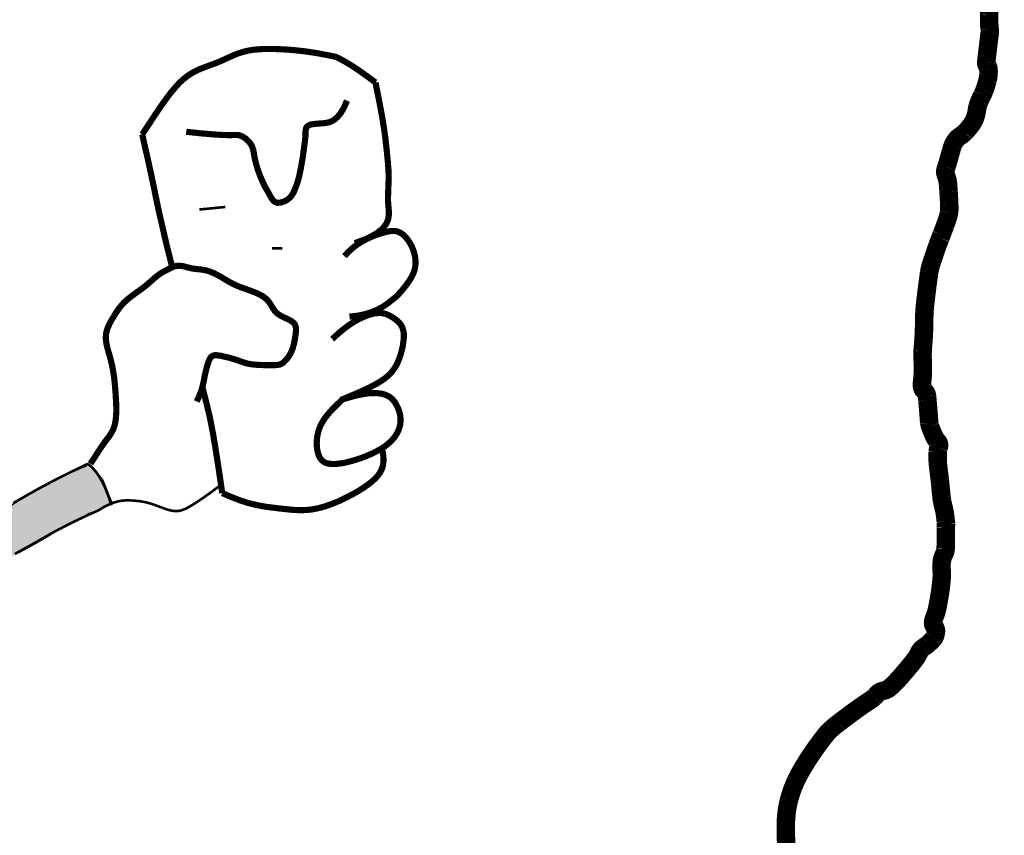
# Model space of a CAD drawing. Extents: x 185 to 418, y -408 to -105.
# Tile 115 of 118: x 387.94 to 398.07, y -360.84 to -352.45. Entities that reach past the tile are written whole.
import ezdxf

# ---------------------------------------------------------------- set-up
doc = ezdxf.new("R2010")
doc.units = 0
doc.header["$LTSCALE"] = 25
doc.header["$MEASUREMENT"] = 0
for name, color, linetype in [('BELMONT-BORDER', 5, 'CONTINUOUS'), ('FACE', 160, 'CONTINUOUS'), ('FACEHATCH', 5, 'CONTINUOUS')]:
    doc.layers.add(name, color=color, linetype=linetype)

msp = doc.modelspace()

# ---------------------------------------------------------------- hatches: boundary and pattern name
at = {"layer": 'FACEHATCH'}
msp.add_hatch(color=7, dxfattribs=at).paths.add_polyline_path([(379.918, -357.615), (380.011, -357.667), (380.094, -357.718), (380.187, -357.78), (380.301, -357.853), (380.404, -357.915), (380.518, -357.977), (380.643, -358.049), (380.736, -358.101), (380.843, -358.142), (380.947, -358.163), (381.061, -358.184), (381.175, -358.205), (381.299, -358.225), (381.423, -358.246), (381.558, -358.256), (381.672, -358.277), (381.827, -358.277), (381.962, -358.277), (382.086, -358.287), (382.231, -358.267), (382.355, -358.267), (382.531, -358.256), (382.666, -358.246), (382.78, -358.246), (382.925, -358.236), (383.059, -358.236), (383.194, -358.215), (383.287, -358.205), (383.37, -358.194), (383.422, -358.194), (383.287, -358.225), (383.183, -358.267), (383.059, -358.308), (382.997, -358.37), (382.925, -358.391), (382.883, -358.411), (382.831, -358.432), (382.78, -358.432), (382.759, -358.442), (382.863, -358.473), (382.956, -358.515), (383.059, -358.567), (383.152, -358.598), (383.277, -358.639), (383.349, -358.66), (383.442, -358.701), (383.515, -358.722), (383.605, -358.753), (383.708, -358.784), (383.802, -358.815), (383.864, -358.846), (383.947, -358.867), (384.04, -358.887), (384.123, -358.898), (384.205, -358.887), (384.319, -358.898), (384.412, -358.877), (384.495, -358.856), (384.599, -358.836), (384.692, -358.825), (384.816, -358.805), (384.951, -358.784), (385.075, -358.742), (385.23, -358.68), (385.344, -358.629), (385.479, -358.577), (385.603, -358.536), (385.738, -358.463), (385.862, -358.411), (386.028, -358.36), (386.152, -358.308), (386.307, -358.256), (386.442, -358.194), (386.576, -358.142), (386.721, -358.07), (386.835, -358.018), (386.96, -357.936), (387.084, -357.873), (387.198, -357.801), (387.301, -357.739), (387.425, -357.677), (387.539, -357.615), (387.684, -357.532), (387.819, -357.47), (387.954, -357.387), (388.078, -357.315), (388.212, -357.242), (388.309, -357.18), (388.391, -357.149), (388.474, -357.108), (388.567, -357.067), (388.619, -357.046), (388.65, -357.025), (388.692, -357.056), (388.744, -357.118), (388.795, -357.18), (388.826, -357.253), (388.857, -357.336), (388.888, -357.408), (388.899, -357.429), (388.816, -357.47), (388.744, -357.501), (388.661, -357.532), (388.567, -357.584), (388.454, -357.646), (388.329, -357.708), (388.215, -357.78), (388.071, -357.863), (387.936, -357.936), (387.781, -358.018), (387.656, -358.091), (387.501, -358.184), (387.398, -358.256), (387.242, -358.349), (387.108, -358.442), (386.973, -358.494), (386.818, -358.567), (386.652, -358.639), (386.507, -358.701), (386.362, -358.773), (386.207, -358.856), (386.083, -358.898), (385.989, -358.96), (385.824, -359.022), (385.648, -359.073), (385.461, -359.125), (385.275, -359.167), (385.151, -359.198), (385.026, -359.218), (384.964, -359.26), (384.882, -359.301), (384.84, -359.342), (384.778, -359.363), (384.716, -359.373), (384.592, -359.373), (384.436, -359.363), (384.26, -359.353), (384.13, -359.342), (383.943, -359.332), (383.788, -359.311), (383.612, -359.28), (383.478, -359.27), (383.333, -359.26), (383.188, -359.239), (383.032, -359.229), (382.877, -359.218), (382.732, -359.198), (382.618, -359.167), (382.484, -359.146), (382.339, -359.125), (382.235, -359.105), (382.142, -359.094), (382.111, -358.722), (381.075, -358.753), (381.086, -358.825), (381.034, -358.815), (380.982, -358.805), (380.889, -358.784), (380.796, -358.732), (380.734, -358.711), (380.661, -358.701), (380.578, -358.691), (380.506, -358.732), (380.413, -358.773), (380.33, -358.825), (380.226, -358.877), (380.123, -358.949), (380.009, -359.011), (379.926, -359.053), (379.854, -359.105), (379.76, -359.167), (379.657, -359.208), (379.564, -359.249), (379.496, -359.283), (379.414, -359.304), (379.32, -359.335), (379.238, -359.366), (379.155, -359.408), (379.062, -359.449), (378.989, -359.501), (378.896, -359.542), (378.803, -359.573), (378.72, -359.604), (378.627, -359.625), (378.554, -359.656), (378.502, -359.677), (378.482, -359.708), (378.482, -359.749), (378.502, -359.78), (378.544, -359.852), (378.575, -359.925), (378.606, -359.997), (378.606, -360.059), (378.637, -360.121), (378.679, -360.194), (378.73, -360.246), (378.792, -360.318), (378.823, -360.411), (378.875, -360.494), (378.917, -360.577), (378.948, -360.649), (378.979, -360.742), (379.01, -360.814), (378.917, -360.804), (378.823, -360.804), (378.72, -360.804), (378.637, -360.814), (378.523, -360.814), (378.44, -360.835), (378.337, -360.845), (378.244, -360.866), (378.15, -360.918), (378.047, -360.97), (377.954, -361.042), (377.892, -361.125), (377.819, -361.208), (377.767, -361.274), (377.716, -361.346), (377.685, -361.429), (377.643, -361.501), (377.643, -361.584), (377.612, -361.698), (377.602, -361.801), (377.602, -361.915), (377.602, -362.05), (377.612, -362.163), (377.612, -362.319), (377.622, -362.416), (377.633, -362.54), (377.643, -362.633), (377.653, -362.726), (377.674, -362.84), (377.695, -362.954), (377.695, -363.026), (377.798, -363.036), (377.902, -363.026), (378.026, -363.036), (378.14, -363.026), (378.275, -363.026), (378.389, -363.036), (378.502, -363.016), (378.523, -363.016), (378.513, -362.881), (378.492, -362.685), (378.471, -362.499), (378.461, -362.333), (378.451, -362.157), (378.44, -361.992), (378.43, -361.888), (378.451, -361.785), (378.492, -361.702), (378.565, -361.63), (378.658, -361.609), (378.782, -361.63), (378.865, -361.671), (378.917, -361.754), (378.948, -361.857), (378.948, -361.981), (378.948, -362.126), (378.968, -362.24), (378.968, -362.395), (378.979, -362.571), (378.979, -362.767), (378.989, -362.964), (378.999, -363.171), (378.999, -363.326), (379.01, -363.533), (379.02, -363.74), (379.031, -363.895), (379.031, -364.061), (378.989, -364.061), (378.917, -364.019), (378.834, -363.967), (378.751, -363.905), (378.658, -363.854), (378.544, -363.843), (378.44, -363.854), (378.326, -363.905), (378.233, -363.957), (378.15, -364.009), (378.037, -364.061), (377.964, -364.143), (377.902, -364.226), (377.861, -364.319), (377.809, -364.402), (377.778, -364.508), (377.736, -364.591), (377.716, -364.602), (377.695, -364.529), (377.633, -364.374), (377.571, -364.229), (377.509, -364.084), (377.415, -363.908), (377.364, -363.764), (377.301, -363.567), (377.27, -363.402), (377.239, -363.257), (377.188, -363.091), (377.136, -362.895), (377.105, -362.74), (377.074, -362.584), (377.074, -362.44), (377.053, -362.264), (377.063, -362.098), (377.043, -361.979), (377.032, -361.855), (377.032, -361.731), (377.032, -361.596), (377.022, -361.441), (377.022, -361.307), (377.022, -361.172), (377.032, -361.079), (377.063, -360.955), (377.115, -360.81), (377.156, -360.676), (377.188, -360.531), (377.229, -360.365), (377.25, -360.19), (377.291, -360.003), (377.312, -359.838), (377.364, -359.662), (377.384, -359.569), (377.426, -359.486), (377.477, -359.408), (377.519, -359.346), (377.571, -359.283), (377.633, -359.221), (377.726, -359.159), (377.819, -359.118), (377.912, -359.056), (377.974, -359.025), (378.026, -358.983), (378.078, -358.911), (378.161, -358.818), (378.223, -358.725), (378.295, -358.642), (378.358, -358.57), (378.44, -358.497), (378.368, -358.487), (378.264, -358.487), (378.171, -358.477), (378.037, -358.466), (377.912, -358.456), (377.788, -358.446), (377.653, -358.435), (377.54, -358.425), (377.405, -358.394), (377.25, -358.373), (377.125, -358.363), (376.949, -358.332), (376.773, -358.28), (376.597, -358.228), (376.442, -358.166), (376.323, -358.135), (376.209, -358.114), (376.106, -358.094), (375.981, -358.073), (375.867, -358.042), (375.743, -358.011), (375.598, -357.97), (375.453, -357.928), (375.319, -357.877), (375.184, -357.815), (375.049, -357.763), (374.936, -357.721), (374.811, -357.69), (374.697, -357.67), (374.594, -357.659), (374.49, -357.649), (374.418, -357.649), (374.387, -357.649), (374.335, -357.69), (374.304, -357.659), (374.283, -357.577), (374.283, -357.463), (374.283, -357.359), (374.294, -357.256), (374.314, -357.132), (374.325, -357.049), (374.335, -356.997), (374.376, -357.028), (374.428, -357.07), (374.47, -357.08), (374.573, -357.08), (374.677, -357.09), (374.77, -357.101), (374.873, -357.121), (374.977, -357.132), (375.112, -357.163), (375.236, -357.194), (375.36, -357.235), (375.495, -357.266), (375.619, -357.308), (375.774, -357.339), (375.898, -357.37), (376.043, -357.401), (376.188, -357.432), (376.323, -357.452), (376.458, -357.473), (376.551, -357.504), (376.675, -357.535), (376.82, -357.566), (376.934, -357.618), (377.068, -357.649), (377.203, -357.659), (377.348, -357.68), (377.483, -357.701), (377.597, -357.721), (377.721, -357.763), (377.824, -357.763), (377.959, -357.742), (378.083, -357.711), (378.218, -357.659), (378.332, -357.618), (378.456, -357.577), (378.591, -357.525), (378.704, -357.494), (378.829, -357.452), (378.901, -357.442), (378.953, -357.421), (379.041, -357.504), (379.113, -357.566), (379.217, -357.628), (379.331, -357.69), (379.434, -357.732), (379.569, -357.783), (379.683, -357.804), (379.786, -357.835), (379.88, -357.835), (379.911, -357.846), (379.921, -357.783), (379.921, -357.711)])
h = msp.add_hatch(color=7, dxfattribs=at)
h.paths.add_polyline_path([(377.915, -366.484), (378.052, -366.556), (378.165, -366.637), (378.294, -366.742), (378.367, -366.822), (378.439, -366.903), (378.488, -366.967), (378.552, -366.951), (378.665, -366.838), (378.762, -366.677), (378.81, -366.476), (378.842, -366.218), (378.866, -365.968), (378.899, -365.694), (378.923, -365.445), (378.947, -365.163), (378.963, -364.865), (378.971, -364.663), (378.971, -364.494), (378.979, -364.39), (378.987, -364.333), (379.011, -364.317), (379.076, -364.349), (379.189, -364.43), (379.366, -364.615), (379.608, -364.897), (379.874, -365.211), (380.269, -365.678), (380.567, -366.089), (380.792, -366.363), (380.978, -366.548), (381.123, -366.709), (381.252, -366.879), (381.373, -367.016), (381.518, -367.128), (381.631, -367.217), (381.776, -367.273), (381.937, -367.289), (382.09, -367.297), (382.227, -367.273), (382.316, -367.257), (382.356, -367.233), (382.251, -367.104), (382.098, -366.854), (381.985, -366.556), (381.945, -366.283), (381.969, -366.105), (381.985, -365.96), (381.792, -365.807), (381.631, -365.662), (381.542, -365.59), (381.348, -365.316), (381.131, -365.01), (380.929, -364.728), (380.72, -364.422), (380.583, -364.228), (380.51, -364.116), (380.422, -363.93), (380.341, -363.713), (380.261, -363.56), (380.132, -363.367), (380.003, -363.173), (379.905, -363.016), (379.816, -362.895), (379.727, -362.686), (379.647, -362.484), (379.55, -362.218), (379.461, -361.961), (379.356, -361.719), (379.276, -361.477), (379.187, -361.244), (379.082, -360.986), (379.01, -360.825), (378.945, -360.672), (377.019, -361.107), (377.011, -361.268), (377.019, -361.51), (377.027, -361.703), (377.044, -361.912), (377.052, -362.138), (377.06, -362.339), (377.068, -362.557), (377.108, -362.766), (377.156, -362.968), (377.213, -363.177), (377.301, -363.572), (377.366, -363.765), (377.447, -363.966), (377.535, -364.168), (377.64, -364.393), (377.721, -364.587), (377.801, -364.78), (377.874, -364.973), (377.938, -365.159), (377.986, -365.312), (378.011, -365.517), (378.011, -365.703), (378.003, -365.92), (377.963, -366.121), (377.922, -366.291), (377.914, -366.379)])
edge = h.paths.add_edge_path()
edge.add_line((379.918, -357.618), (379.918, -357.615))
edge.add_line((379.918, -357.615), (380.011, -357.667))
edge.add_line((380.011, -357.667), (380.094, -357.718))
edge.add_line((380.094, -357.718), (380.187, -357.78))
edge.add_line((380.187, -357.78), (380.301, -357.853))
edge.add_line((380.301, -357.853), (380.404, -357.915))
edge.add_line((380.404, -357.915), (380.518, -357.977))
edge.add_line((380.518, -357.977), (380.643, -358.049))
edge.add_line((380.643, -358.049), (380.736, -358.101))
edge.add_line((380.736, -358.101), (380.843, -358.142))
edge.add_line((380.843, -358.142), (380.947, -358.163))
edge.add_line((380.947, -358.163), (381.061, -358.184))
edge.add_line((381.061, -358.184), (381.175, -358.205))
edge.add_line((381.175, -358.205), (381.299, -358.225))
edge.add_line((381.299, -358.225), (381.423, -358.246))
edge.add_line((381.423, -358.246), (381.558, -358.256))
edge.add_line((381.558, -358.256), (381.672, -358.277))
edge.add_line((381.672, -358.277), (381.827, -358.277))
edge.add_line((381.827, -358.277), (381.962, -358.277))
edge.add_line((381.962, -358.277), (382.086, -358.287))
edge.add_line((382.086, -358.287), (382.231, -358.267))
edge.add_line((382.231, -358.267), (382.355, -358.267))
edge.add_line((382.355, -358.267), (382.531, -358.256))
edge.add_line((382.531, -358.256), (382.666, -358.246))
edge.add_line((382.666, -358.246), (382.78, -358.246))
edge.add_line((382.78, -358.246), (382.925, -358.236))
edge.add_line((382.925, -358.236), (383.059, -358.236))
edge.add_line((383.059, -358.236), (383.194, -358.215))
edge.add_line((383.194, -358.215), (383.287, -358.205))
edge.add_line((383.287, -358.205), (383.37, -358.194))
edge.add_line((383.37, -358.194), (383.422, -358.194))
edge.add_line((383.422, -358.194), (383.287, -358.225))
edge.add_line((383.287, -358.225), (383.183, -358.267))
edge.add_line((383.183, -358.267), (383.059, -358.308))
edge.add_line((383.059, -358.308), (382.997, -358.37))
edge.add_line((382.997, -358.37), (382.925, -358.391))
edge.add_line((382.925, -358.391), (382.883, -358.411))
edge.add_line((382.883, -358.411), (382.831, -358.432))
edge.add_line((382.831, -358.432), (382.78, -358.432))
edge.add_line((382.78, -358.432), (382.759, -358.442))
edge.add_line((382.759, -358.442), (382.863, -358.473))
edge.add_line((382.863, -358.473), (382.956, -358.515))
edge.add_line((382.956, -358.515), (383.059, -358.567))
edge.add_line((383.059, -358.567), (383.152, -358.598))
edge.add_line((383.152, -358.598), (383.277, -358.639))
edge.add_line((383.277, -358.639), (383.349, -358.66))
edge.add_line((383.349, -358.66), (383.442, -358.701))
edge.add_line((383.442, -358.701), (383.515, -358.722))
edge.add_line((383.515, -358.722), (383.605, -358.753))
edge.add_line((383.605, -358.753), (383.708, -358.784))
edge.add_line((383.708, -358.784), (383.802, -358.815))
edge.add_line((383.802, -358.815), (383.864, -358.846))
edge.add_line((383.864, -358.846), (383.947, -358.867))
edge.add_line((383.947, -358.867), (384.04, -358.887))
edge.add_line((384.04, -358.887), (384.123, -358.898))
edge.add_line((384.123, -358.898), (384.205, -358.887))
edge.add_line((384.205, -358.887), (384.319, -358.898))
edge.add_line((384.319, -358.898), (384.412, -358.877))
edge.add_line((384.412, -358.877), (384.495, -358.856))
edge.add_line((384.495, -358.856), (384.599, -358.836))
edge.add_line((384.599, -358.836), (384.692, -358.825))
edge.add_line((384.692, -358.825), (384.816, -358.805))
edge.add_line((384.816, -358.805), (384.951, -358.784))
edge.add_line((384.951, -358.784), (385.075, -358.742))
edge.add_line((385.075, -358.742), (385.23, -358.68))
edge.add_line((385.23, -358.68), (385.344, -358.629))
edge.add_line((385.344, -358.629), (385.479, -358.577))
edge.add_line((385.479, -358.577), (385.603, -358.536))
edge.add_line((385.603, -358.536), (385.738, -358.463))
edge.add_line((385.738, -358.463), (385.862, -358.411))
edge.add_line((385.862, -358.411), (386.028, -358.36))
edge.add_line((386.028, -358.36), (386.152, -358.308))
edge.add_line((386.152, -358.308), (386.307, -358.256))
edge.add_line((386.307, -358.256), (386.442, -358.194))
edge.add_line((386.442, -358.194), (386.576, -358.142))
edge.add_line((386.576, -358.142), (386.721, -358.07))
edge.add_line((386.721, -358.07), (386.835, -358.018))
edge.add_line((386.835, -358.018), (386.96, -357.936))
edge.add_line((386.96, -357.936), (387.084, -357.873))
edge.add_line((387.084, -357.873), (387.198, -357.801))
edge.add_line((387.198, -357.801), (387.301, -357.739))
edge.add_line((387.301, -357.739), (387.425, -357.677))
edge.add_line((387.425, -357.677), (387.539, -357.615))
edge.add_line((387.539, -357.615), (387.684, -357.532))
edge.add_line((387.684, -357.532), (387.819, -357.47))
edge.add_line((387.819, -357.47), (387.954, -357.387))
edge.add_line((387.954, -357.387), (388.078, -357.315))
edge.add_line((388.078, -357.315), (388.212, -357.242))
edge.add_line((388.212, -357.242), (388.309, -357.18))
edge.add_line((388.309, -357.18), (388.391, -357.149))
edge.add_line((388.391, -357.149), (388.474, -357.108))
edge.add_line((388.474, -357.108), (388.567, -357.067))
edge.add_line((388.567, -357.067), (388.619, -357.046))
edge.add_line((388.619, -357.046), (388.65, -357.025))
edge.add_line((388.65, -357.025), (388.692, -357.056))
edge.add_line((388.692, -357.056), (388.744, -357.118))
edge.add_line((388.744, -357.118), (388.795, -357.18))
edge.add_line((388.795, -357.18), (388.826, -357.253))
edge.add_line((388.826, -357.253), (388.857, -357.336))
edge.add_line((388.857, -357.336), (388.888, -357.408))
edge.add_line((388.888, -357.408), (388.899, -357.429))
edge.add_line((388.899, -357.429), (388.816, -357.47))
edge.add_line((388.816, -357.47), (388.744, -357.501))
edge.add_line((388.744, -357.501), (388.661, -357.532))
edge.add_line((388.661, -357.532), (388.567, -357.584))
edge.add_line((388.567, -357.584), (388.454, -357.646))
edge.add_line((388.454, -357.646), (388.329, -357.708))
edge.add_line((388.329, -357.708), (388.215, -357.78))
edge.add_line((388.215, -357.78), (388.071, -357.863))
edge.add_line((388.071, -357.863), (387.936, -357.936))
edge.add_line((387.936, -357.936), (387.781, -358.018))
edge.add_line((387.781, -358.018), (387.656, -358.091))
edge.add_line((387.656, -358.091), (387.501, -358.184))
edge.add_line((387.501, -358.184), (387.398, -358.256))
edge.add_line((387.398, -358.256), (387.242, -358.349))
edge.add_line((387.242, -358.349), (387.108, -358.442))
edge.add_line((387.108, -358.442), (386.973, -358.494))
edge.add_line((386.973, -358.494), (386.818, -358.567))
edge.add_line((386.818, -358.567), (386.652, -358.639))
edge.add_line((386.652, -358.639), (386.507, -358.701))
edge.add_line((386.507, -358.701), (386.362, -358.773))
edge.add_line((386.362, -358.773), (386.207, -358.856))
edge.add_line((386.207, -358.856), (386.083, -358.898))
edge.add_line((386.083, -358.898), (385.989, -358.96))
edge.add_line((385.989, -358.96), (385.824, -359.022))
edge.add_line((385.824, -359.022), (385.648, -359.073))
edge.add_line((385.648, -359.073), (385.461, -359.125))
edge.add_line((385.461, -359.125), (385.275, -359.167))
edge.add_line((385.275, -359.167), (385.151, -359.198))
edge.add_line((385.151, -359.198), (385.026, -359.218))
edge.add_line((385.026, -359.218), (384.964, -359.26))
edge.add_line((384.964, -359.26), (384.882, -359.301))
edge.add_line((384.882, -359.301), (384.84, -359.342))
edge.add_line((384.84, -359.342), (384.778, -359.363))
edge.add_line((384.778, -359.363), (384.716, -359.373))
edge.add_line((384.716, -359.373), (384.592, -359.373))
edge.add_line((384.592, -359.373), (384.436, -359.363))
edge.add_line((384.436, -359.363), (384.26, -359.353))
edge.add_line((384.26, -359.353), (384.13, -359.342))
edge.add_line((384.13, -359.342), (383.943, -359.332))
edge.add_line((383.943, -359.332), (383.788, -359.311))
edge.add_line((383.788, -359.311), (383.612, -359.28))
edge.add_line((383.612, -359.28), (383.478, -359.27))
edge.add_line((383.478, -359.27), (383.333, -359.26))
edge.add_line((383.333, -359.26), (383.188, -359.239))
edge.add_line((383.188, -359.239), (383.032, -359.229))
edge.add_line((383.032, -359.229), (382.877, -359.218))
edge.add_line((382.877, -359.218), (382.732, -359.198))
edge.add_line((382.732, -359.198), (382.618, -359.167))
edge.add_line((382.618, -359.167), (382.484, -359.146))
edge.add_line((382.484, -359.146), (382.339, -359.125))
edge.add_line((382.339, -359.125), (382.235, -359.105))
edge.add_line((382.235, -359.105), (382.142, -359.094))
edge.add_line((382.142, -359.094), (382.111, -358.722))
edge.add_line((382.111, -358.722), (381.075, -358.753))
edge.add_line((381.075, -358.753), (381.086, -358.825))
edge.add_line((381.086, -358.825), (381.034, -358.815))
edge.add_line((381.034, -358.815), (380.982, -358.805))
edge.add_line((380.982, -358.805), (380.889, -358.784))
edge.add_line((380.889, -358.784), (380.796, -358.732))
edge.add_line((380.796, -358.732), (380.734, -358.711))
edge.add_line((380.734, -358.711), (380.661, -358.701))
edge.add_line((380.661, -358.701), (380.578, -358.691))
edge.add_line((380.578, -358.691), (380.506, -358.732))
edge.add_line((380.506, -358.732), (380.413, -358.773))
edge.add_line((380.413, -358.773), (380.33, -358.825))
edge.add_line((380.33, -358.825), (380.226, -358.877))
edge.add_line((380.226, -358.877), (380.123, -358.949))
edge.add_line((380.123, -358.949), (380.009, -359.011))
edge.add_line((380.009, -359.011), (379.926, -359.053))
edge.add_line((379.926, -359.053), (379.854, -359.105))
edge.add_line((379.854, -359.105), (379.76, -359.167))
edge.add_line((379.76, -359.167), (379.657, -359.208))
edge.add_line((379.657, -359.208), (379.564, -359.249))
edge.add_line((379.564, -359.249), (379.496, -359.283))
edge.add_line((379.496, -359.283), (379.414, -359.304))
edge.add_line((379.414, -359.304), (379.32, -359.335))
edge.add_line((379.32, -359.335), (379.238, -359.366))
edge.add_line((379.238, -359.366), (379.155, -359.408))
edge.add_line((379.155, -359.408), (379.062, -359.449))
edge.add_line((379.062, -359.449), (378.989, -359.501))
edge.add_line((378.989, -359.501), (378.896, -359.542))
edge.add_line((378.896, -359.542), (378.803, -359.573))
edge.add_line((378.803, -359.573), (378.72, -359.604))
edge.add_line((378.72, -359.604), (378.627, -359.625))
edge.add_line((378.627, -359.625), (378.554, -359.656))
edge.add_line((378.554, -359.656), (378.502, -359.677))
edge.add_line((378.502, -359.677), (378.482, -359.708))
edge.add_line((378.482, -359.708), (378.482, -359.749))
edge.add_line((378.482, -359.749), (378.502, -359.78))
edge.add_line((378.502, -359.78), (378.544, -359.852))
edge.add_line((378.544, -359.852), (378.575, -359.925))
edge.add_line((378.575, -359.925), (378.606, -359.997))
edge.add_line((378.606, -359.997), (378.606, -360.059))
edge.add_line((378.606, -360.059), (378.637, -360.121))
edge.add_line((378.637, -360.121), (378.679, -360.194))
edge.add_line((378.679, -360.194), (378.73, -360.246))
edge.add_line((378.73, -360.246), (378.792, -360.318))
edge.add_line((378.792, -360.318), (378.823, -360.411))
edge.add_line((378.823, -360.411), (378.875, -360.494))
edge.add_line((378.875, -360.494), (378.917, -360.577))
edge.add_line((378.917, -360.577), (378.948, -360.649))
edge.add_line((378.948, -360.649), (378.979, -360.742))
edge.add_line((378.979, -360.742), (379.01, -360.814))
edge.add_line((379.01, -360.814), (378.917, -360.804))
edge.add_line((378.917, -360.804), (378.823, -360.804))
edge.add_line((378.823, -360.804), (378.72, -360.804))
edge.add_line((378.72, -360.804), (378.637, -360.814))
edge.add_line((378.637, -360.814), (378.523, -360.814))
edge.add_line((378.523, -360.814), (378.44, -360.835))
edge.add_line((378.44, -360.835), (378.337, -360.845))
edge.add_line((378.337, -360.845), (378.244, -360.866))
edge.add_line((378.244, -360.866), (378.15, -360.918))
edge.add_line((378.15, -360.918), (378.047, -360.97))
edge.add_line((378.047, -360.97), (377.954, -361.042))
edge.add_line((377.954, -361.042), (377.892, -361.125))
edge.add_line((377.892, -361.125), (377.819, -361.208))
edge.add_line((377.819, -361.208), (377.767, -361.274))
edge.add_line((377.767, -361.274), (377.716, -361.346))
edge.add_line((377.716, -361.346), (377.685, -361.429))
edge.add_line((377.685, -361.429), (377.643, -361.501))
edge.add_line((377.643, -361.501), (377.643, -361.584))
edge.add_line((377.643, -361.584), (377.612, -361.698))
edge.add_line((377.612, -361.698), (377.602, -361.801))
edge.add_line((377.602, -361.801), (377.602, -361.915))
edge.add_line((377.602, -361.915), (377.602, -362.05))
edge.add_line((377.602, -362.05), (377.612, -362.163))
edge.add_line((377.612, -362.163), (377.612, -362.319))
edge.add_line((377.612, -362.319), (377.622, -362.416))
edge.add_line((377.622, -362.416), (377.633, -362.54))
edge.add_line((377.633, -362.54), (377.643, -362.633))
edge.add_line((377.643, -362.633), (377.653, -362.726))
edge.add_line((377.653, -362.726), (377.674, -362.84))
edge.add_line((377.674, -362.84), (377.695, -362.954))
edge.add_line((377.695, -362.954), (377.695, -363.026))
edge.add_line((377.695, -363.026), (377.798, -363.036))
edge.add_line((377.798, -363.036), (377.902, -363.026))
edge.add_line((377.902, -363.026), (378.026, -363.036))
edge.add_line((378.026, -363.036), (378.14, -363.026))
edge.add_line((378.14, -363.026), (378.275, -363.026))
edge.add_line((378.275, -363.026), (378.389, -363.036))
edge.add_line((378.389, -363.036), (378.502, -363.016))
edge.add_line((378.502, -363.016), (378.523, -363.016))
edge.add_line((378.523, -363.016), (378.513, -362.881))
edge.add_line((378.513, -362.881), (378.492, -362.685))
edge.add_line((378.492, -362.685), (378.471, -362.499))
edge.add_line((378.471, -362.499), (378.461, -362.333))
edge.add_line((378.461, -362.333), (378.451, -362.157))
edge.add_line((378.451, -362.157), (378.44, -361.992))
edge.add_line((378.44, -361.992), (378.43, -361.888))
edge.add_line((378.43, -361.888), (378.451, -361.785))
edge.add_line((378.451, -361.785), (378.492, -361.702))
edge.add_line((378.492, -361.702), (378.565, -361.63))
edge.add_line((378.565, -361.63), (378.658, -361.609))
edge.add_line((378.658, -361.609), (378.782, -361.63))
edge.add_line((378.782, -361.63), (378.865, -361.671))
edge.add_line((378.865, -361.671), (378.917, -361.754))
edge.add_line((378.917, -361.754), (378.948, -361.857))
edge.add_line((378.948, -361.857), (378.948, -361.981))
edge.add_line((378.948, -361.981), (378.948, -362.126))
edge.add_line((378.948, -362.126), (378.968, -362.24))
edge.add_line((378.968, -362.24), (378.968, -362.395))
edge.add_line((378.968, -362.395), (378.979, -362.571))
edge.add_line((378.979, -362.571), (378.979, -362.767))
edge.add_line((378.979, -362.767), (378.989, -362.964))
edge.add_line((378.989, -362.964), (378.999, -363.171))
edge.add_line((378.999, -363.171), (378.999, -363.326))
edge.add_line((378.999, -363.326), (379.01, -363.533))
edge.add_line((379.01, -363.533), (379.02, -363.74))
edge.add_line((379.02, -363.74), (379.031, -363.895))
edge.add_line((379.031, -363.895), (379.031, -364.061))
edge.add_line((379.031, -364.061), (378.989, -364.061))
edge.add_line((378.989, -364.061), (378.917, -364.019))
edge.add_line((378.917, -364.019), (378.834, -363.967))
edge.add_line((378.834, -363.967), (378.751, -363.905))
edge.add_line((378.751, -363.905), (378.658, -363.854))
edge.add_line((378.658, -363.854), (378.544, -363.843))
edge.add_line((378.544, -363.843), (378.44, -363.854))
edge.add_line((378.44, -363.854), (378.326, -363.905))
edge.add_line((378.326, -363.905), (378.233, -363.957))
edge.add_line((378.233, -363.957), (378.15, -364.009))
edge.add_line((378.15, -364.009), (378.037, -364.061))
edge.add_line((378.037, -364.061), (377.964, -364.143))
edge.add_line((377.964, -364.143), (377.902, -364.226))
edge.add_line((377.902, -364.226), (377.861, -364.319))
edge.add_line((377.861, -364.319), (377.809, -364.402))
edge.add_line((377.809, -364.402), (377.778, -364.508))
edge.add_line((377.778, -364.508), (377.736, -364.591))
edge.add_line((377.736, -364.591), (377.716, -364.602))
edge.add_line((377.716, -364.602), (377.695, -364.529))
edge.add_line((377.695, -364.529), (377.633, -364.374))
edge.add_line((377.633, -364.374), (377.571, -364.229))
edge.add_line((377.571, -364.229), (377.509, -364.084))
edge.add_line((377.509, -364.084), (377.415, -363.908))
edge.add_line((377.415, -363.908), (377.364, -363.764))
edge.add_line((377.364, -363.764), (377.301, -363.567))
edge.add_line((377.301, -363.567), (377.27, -363.402))
edge.add_line((377.27, -363.402), (377.239, -363.257))
edge.add_line((377.239, -363.257), (377.188, -363.091))
edge.add_line((377.188, -363.091), (377.136, -362.895))
edge.add_line((377.136, -362.895), (377.105, -362.74))
edge.add_line((377.105, -362.74), (377.074, -362.584))
edge.add_line((377.074, -362.584), (377.074, -362.44))
edge.add_line((377.074, -362.44), (377.053, -362.264))
edge.add_line((377.053, -362.264), (377.063, -362.098))
edge.add_line((377.063, -362.098), (377.043, -361.979))
edge.add_line((377.043, -361.979), (377.032, -361.855))
edge.add_line((377.032, -361.855), (377.032, -361.731))
edge.add_line((377.032, -361.731), (377.032, -361.596))
edge.add_line((377.032, -361.596), (377.022, -361.441))
edge.add_line((377.022, -361.441), (377.022, -361.307))
edge.add_line((377.022, -361.307), (377.022, -361.172))
edge.add_line((377.022, -361.172), (377.032, -361.079))
edge.add_line((377.032, -361.079), (377.063, -360.955))
edge.add_line((377.063, -360.955), (377.115, -360.81))
edge.add_line((377.115, -360.81), (377.156, -360.676))
edge.add_line((377.156, -360.676), (377.188, -360.531))
edge.add_line((377.188, -360.531), (377.229, -360.365))
edge.add_line((377.229, -360.365), (377.25, -360.19))
edge.add_line((377.25, -360.19), (377.291, -360.003))
edge.add_line((377.291, -360.003), (377.312, -359.838))
edge.add_line((377.312, -359.838), (377.364, -359.662))
edge.add_line((377.364, -359.662), (377.384, -359.569))
edge.add_line((377.384, -359.569), (377.426, -359.486))
edge.add_line((377.426, -359.486), (377.477, -359.408))
edge.add_line((377.477, -359.408), (377.519, -359.346))
edge.add_line((377.519, -359.346), (377.571, -359.283))
edge.add_line((377.571, -359.283), (377.633, -359.221))
edge.add_line((377.633, -359.221), (377.726, -359.159))
edge.add_line((377.726, -359.159), (377.819, -359.118))
edge.add_line((377.819, -359.118), (377.912, -359.056))
edge.add_line((377.912, -359.056), (377.974, -359.025))
edge.add_line((377.974, -359.025), (378.026, -358.983))
edge.add_line((378.026, -358.983), (378.078, -358.911))
edge.add_line((378.078, -358.911), (378.161, -358.818))
edge.add_line((378.161, -358.818), (378.223, -358.725))
edge.add_line((378.223, -358.725), (378.295, -358.642))
edge.add_line((378.295, -358.642), (378.358, -358.57))
edge.add_line((378.358, -358.57), (378.44, -358.497))
edge.add_line((378.44, -358.497), (378.368, -358.487))
edge.add_line((378.368, -358.487), (378.264, -358.487))
edge.add_line((378.264, -358.487), (378.171, -358.477))
edge.add_line((378.171, -358.477), (378.037, -358.466))
edge.add_line((378.037, -358.466), (377.912, -358.456))
edge.add_line((377.912, -358.456), (377.788, -358.446))
edge.add_line((377.788, -358.446), (377.653, -358.435))
edge.add_line((377.653, -358.435), (377.54, -358.425))
edge.add_line((377.54, -358.425), (377.405, -358.394))
edge.add_line((377.405, -358.394), (377.25, -358.373))
edge.add_line((377.25, -358.373), (377.125, -358.363))
edge.add_line((377.125, -358.363), (376.949, -358.332))
edge.add_line((376.949, -358.332), (376.773, -358.28))
edge.add_line((376.773, -358.28), (376.597, -358.228))
edge.add_line((376.597, -358.228), (376.442, -358.166))
edge.add_line((376.442, -358.166), (376.323, -358.135))
edge.add_line((376.323, -358.135), (376.209, -358.114))
edge.add_line((376.209, -358.114), (376.106, -358.094))
edge.add_line((376.106, -358.094), (375.981, -358.073))
edge.add_line((375.981, -358.073), (375.867, -358.042))
edge.add_line((375.867, -358.042), (375.743, -358.011))
edge.add_line((375.743, -358.011), (375.598, -357.97))
edge.add_line((375.598, -357.97), (375.453, -357.928))
edge.add_line((375.453, -357.928), (375.319, -357.877))
edge.add_line((375.319, -357.877), (375.184, -357.815))
edge.add_line((375.184, -357.815), (375.049, -357.763))
edge.add_line((375.049, -357.763), (374.936, -357.721))
edge.add_line((374.936, -357.721), (374.811, -357.69))
edge.add_line((374.811, -357.69), (374.697, -357.67))
edge.add_line((374.697, -357.67), (374.594, -357.659))
edge.add_line((374.594, -357.659), (374.49, -357.649))
edge.add_line((374.49, -357.649), (374.418, -357.649))
edge.add_line((374.418, -357.649), (374.387, -357.649))
edge.add_line((374.387, -357.649), (374.335, -357.69))
edge.add_line((374.335, -357.69), (374.304, -357.659))
edge.add_line((374.304, -357.659), (374.283, -357.577))
edge.add_line((374.283, -357.577), (374.283, -357.463))
edge.add_line((374.283, -357.463), (374.283, -357.359))
edge.add_line((374.283, -357.359), (374.294, -357.256))
edge.add_line((374.294, -357.256), (374.314, -357.132))
edge.add_line((374.314, -357.132), (374.325, -357.049))
edge.add_line((374.325, -357.049), (374.335, -356.997))
edge.add_line((374.335, -356.997), (374.376, -357.028))
edge.add_line((374.376, -357.028), (374.428, -357.07))
edge.add_line((374.428, -357.07), (374.47, -357.08))
edge.add_line((374.47, -357.08), (374.573, -357.08))
edge.add_line((374.573, -357.08), (374.677, -357.09))
edge.add_line((374.677, -357.09), (374.77, -357.101))
edge.add_line((374.77, -357.101), (374.873, -357.121))
edge.add_line((374.873, -357.121), (374.977, -357.132))
edge.add_line((374.977, -357.132), (375.112, -357.163))
edge.add_line((375.112, -357.163), (375.236, -357.194))
edge.add_line((375.236, -357.194), (375.36, -357.235))
edge.add_line((375.36, -357.235), (375.495, -357.266))
edge.add_line((375.495, -357.266), (375.619, -357.308))
edge.add_line((375.619, -357.308), (375.774, -357.339))
edge.add_line((375.774, -357.339), (375.898, -357.37))
edge.add_line((375.898, -357.37), (376.043, -357.401))
edge.add_line((376.043, -357.401), (376.188, -357.432))
edge.add_line((376.188, -357.432), (376.323, -357.452))
edge.add_line((376.323, -357.452), (376.458, -357.473))
edge.add_line((376.458, -357.473), (376.551, -357.504))
edge.add_line((376.551, -357.504), (376.675, -357.535))
edge.add_line((376.675, -357.535), (376.82, -357.566))
edge.add_line((376.82, -357.566), (376.934, -357.618))
edge.add_line((376.934, -357.618), (377.068, -357.649))
edge.add_line((377.068, -357.649), (377.203, -357.659))
edge.add_line((377.203, -357.659), (377.348, -357.68))
edge.add_line((377.348, -357.68), (377.483, -357.701))
edge.add_line((377.483, -357.701), (377.597, -357.721))
edge.add_line((377.597, -357.721), (377.721, -357.763))
edge.add_line((377.721, -357.763), (377.824, -357.763))
edge.add_line((377.824, -357.763), (377.959, -357.742))
edge.add_line((377.959, -357.742), (378.083, -357.711))
edge.add_line((378.083, -357.711), (378.218, -357.659))
edge.add_line((378.218, -357.659), (378.332, -357.618))
edge.add_line((378.332, -357.618), (378.456, -357.577))
edge.add_line((378.456, -357.577), (378.591, -357.525))
edge.add_line((378.591, -357.525), (378.704, -357.494))
edge.add_line((378.704, -357.494), (378.829, -357.452))
edge.add_line((378.829, -357.452), (378.901, -357.442))
edge.add_line((378.901, -357.442), (378.953, -357.421))
edge.add_line((378.953, -357.421), (379.041, -357.504))
edge.add_line((379.041, -357.504), (379.113, -357.566))
edge.add_line((379.113, -357.566), (379.217, -357.628))
edge.add_line((379.217, -357.628), (379.331, -357.69))
edge.add_line((379.331, -357.69), (379.434, -357.732))
edge.add_line((379.434, -357.732), (379.569, -357.783))
edge.add_line((379.569, -357.783), (379.683, -357.804))
edge.add_line((379.683, -357.804), (379.786, -357.835))
edge.add_line((379.786, -357.835), (379.88, -357.835))
edge.add_line((379.88, -357.835), (379.911, -357.846))
edge.add_line((379.911, -357.846), (379.921, -357.783))
edge.add_line((379.921, -357.783), (379.921, -357.711))
edge.add_line((379.921, -357.711), (379.918, -357.615))

# ---------------------------------------------------------------- linework, layer by layer
at = {"layer": 'BELMONT-BORDER', "color": 7, "const_width": 0.19}
msp.add_lwpolyline([(395.832, -360.986, -0.015708), (395.824, -360.769, -0.031479), (395.832, -360.614, -0.034275), (395.858, -360.474, -0.030227), (395.902, -360.341, -0.030822), (395.96, -360.216, -0.013653), (396.021, -360.111, -0.0113), (396.1, -359.989, -0.018226), (396.233, -359.809, -0.044745), (396.295, -359.743, -0.016582), (396.367, -359.685, -0.006726), (396.549, -359.549, -0.012642), (396.677, -359.461, 0.026773), (396.736, -359.418, 0.056474), (396.75, -359.403, -0.039177), (396.769, -359.382, -0.150164), (396.828, -359.353, 0.138713), (396.892, -359.324, 0.024337), (396.955, -359.264, 0.015887), (397.044, -359.165, 0.004972), (397.119, -359.075, 0.009204), (397.158, -359.025, 0.060016), (397.191, -358.968, -0.08562), (397.217, -358.928, -0.066961), (397.245, -358.905, 0.042669), (397.291, -358.87, 0.016435), (397.324, -358.839, 0.022735), (397.346, -358.815, 0.087723), (397.358, -358.793, 0.048764), (397.369, -358.75, 0.212054), (397.354, -358.696, -0.219963), (397.34, -358.643, -0.060601), (397.357, -358.586, 0.050495), (397.379, -358.519, 0.014654), (397.41, -358.35, 0.017513), (397.427, -358.207, 0.040704), (397.427, -358.107, -0.049596), (397.429, -358.025, -0.095824), (397.453, -357.949, 0.123104), (397.469, -357.888, 0.003746), (397.47, -357.831, -0.003374), (397.47, -357.768, -0.002371), (397.471, -357.676, 0.005253), (397.472, -357.635, 0.025645), (397.47, -357.61, 0.009099), (397.462, -357.543, 0.032349), (397.442, -357.447, -0.038866), (397.427, -357.367, -0.005633), (397.419, -357.291, 0.004278), (397.409, -357.19, 0.003884), (397.398, -357.1, -0.004622), (397.389, -357.025, -0.022474), (397.387, -356.991, -0.008176), (397.387, -356.899, -0.086091), (397.397, -356.852, 0.125731), (397.4, -356.818, 0.162565), (397.385, -356.788, -0.089351), (397.351, -356.739, -0.020283), (397.309, -356.635, -0.061517), (397.3, -356.599, -0.009183), (397.295, -356.536, 0.005713), (397.287, -356.434, 0.002097), (397.281, -356.368, 0.003018), (397.277, -356.322, 0.196239), (397.249, -356.27, -0.213414), (397.225, -356.222, -0.045892), (397.228, -356.159, 0.034221), (397.234, -356.075, 0.009733), (397.232, -355.93, -0.020769), (397.232, -355.861, -0.00839), (397.237, -355.794, 0.00644), (397.243, -355.706, 0.013169), (397.248, -355.541, -0.019115), (397.253, -355.427, -0.008961), (397.259, -355.362, -0.00333), (397.281, -355.185, -0.004058), (397.299, -355.052, -0.016391), (397.305, -355.02, -0.019794), (397.315, -354.982, -0.009075), (397.341, -354.902, -0.003026), (397.381, -354.785, -0.006949), (397.4, -354.734, -0.002766), (397.414, -354.699, 0.000844), (397.427, -354.663, 0.005211), (397.463, -354.569, 0.006616), (397.489, -354.494, 0.037068), (397.503, -354.438, 0.048072), (397.507, -354.394, 0.007704), (397.505, -354.341, 0.003539), (397.499, -354.226, 0.000724), (397.497, -354.198, 0.000448), (397.494, -354.153, 0.078307), (397.471, -354.051, -0.158146), (397.467, -353.998, -0.01793), (397.476, -353.968, 0.008544), (397.495, -353.907, 0.006412), (397.521, -353.814, -0.010214), (397.538, -353.756, -0.055155), (397.552, -353.724, -0.038278), (397.579, -353.684, -0.084483), (397.614, -353.653, 0.057731), (397.667, -353.611, 0.034881), (397.729, -353.539, 0.049899), (397.763, -353.482, 0.081597), (397.788, -353.394, -0.072183), (397.815, -353.294, -0.01907), (397.845, -353.229, 0.02749), (397.866, -353.184, 0.017489), (397.881, -353.141, 0.011891), (397.899, -353.078, 0.037694), (397.909, -353.018, 0.042798), (397.91, -352.965, 0.147885), (397.895, -352.924, -0.194316), (397.886, -352.891, -0.002644), (397.893, -352.828, 0.001533), (397.906, -352.719, 0.000167), (397.921, -352.594, 0.002446), (397.922, -352.585, 0.058399), (397.921, -352.548, -0.028804), (397.916, -352.471, -0.008123), (397.916, -352.401, 0.009336), (397.917, -352.332, 0.009851)], format="xyb", dxfattribs=at)
at = {"layer": 'FACE', "color": 7}
for points, const_width in [([(389.205, -353.632), (389.277, -353.523), (389.341, -353.426), (389.399, -353.34), (389.452, -353.266), (389.501, -353.202), (389.547, -353.147), (389.59, -353.1), (389.633, -353.061), (389.676, -353.028), (389.718, -353.001), (389.761, -352.978), (389.803, -352.959), (389.845, -352.943), (389.885, -352.928), (389.925, -352.913), (389.964, -352.899), (390.002, -352.883), (390.039, -352.867), (390.075, -352.85), (390.112, -352.834), (390.148, -352.818), (390.185, -352.803), (390.223, -352.79), (390.262, -352.779), (390.303, -352.77), (390.345, -352.763), (390.388, -352.759), (390.432, -352.756), (390.475, -352.754), (390.519, -352.754), (390.562, -352.755), (390.604, -352.756), (390.645, -352.758), (390.685, -352.76), (390.724, -352.763), (390.763, -352.766), (390.8, -352.77), (390.837, -352.774), (390.874, -352.778), (390.91, -352.783), (390.946, -352.789), (390.982, -352.794), (391.017, -352.8), (391.049, -352.806), (391.08, -352.812), (391.107, -352.817), (391.132, -352.822), (391.152, -352.826), (391.168, -352.829), (391.18, -352.831), (391.191, -352.834), (391.2, -352.837), (391.209, -352.841), (391.219, -352.846), (391.232, -352.852), (391.248, -352.861), (391.268, -352.872), (391.294, -352.886), (391.325, -352.905), (391.364, -352.929), (391.41, -352.959), (391.465, -352.997), (391.529, -353.043), (391.604, -353.098)], 0.0633), ([(391.604, -353.098), (391.633, -353.242), (391.656, -353.362), (391.674, -353.46), (391.687, -353.541), (391.697, -353.608), (391.705, -353.664), (391.71, -353.712), (391.715, -353.756), (391.72, -353.799), (391.724, -353.841), (391.728, -353.882), (391.732, -353.922), (391.735, -353.962), (391.738, -354), (391.739, -354.038), (391.74, -354.075), (391.739, -354.111), (391.738, -354.146), (391.736, -354.181), (391.735, -354.217), (391.734, -354.253), (391.733, -354.29), (391.734, -354.33), (391.737, -354.371), (391.741, -354.415), (391.742, -354.46), (391.734, -354.508), (391.713, -354.556), (391.674, -354.605), (391.61, -354.654), (391.518, -354.703), (391.392, -354.751)], 0.0633), ([(389.658, -353.606), (389.81, -353.622), (389.927, -353.632), (390.016, -353.638), (390.081, -353.64), (390.126, -353.64), (390.158, -353.639), (390.18, -353.639), (390.198, -353.641), (390.216, -353.646), (390.234, -353.654), (390.252, -353.664), (390.269, -353.676), (390.285, -353.69), (390.3, -353.706), (390.314, -353.722), (390.325, -353.738), (390.334, -353.755), (390.34, -353.772), (390.346, -353.789), (390.35, -353.807), (390.353, -353.826), (390.357, -353.846), (390.36, -353.867), (390.365, -353.89), (390.371, -353.914), (390.377, -353.939), (390.385, -353.965), (390.393, -353.992), (390.402, -354.018), (390.412, -354.045), (390.422, -354.07), (390.432, -354.094), (390.442, -354.116), (390.452, -354.138), (390.461, -354.157), (390.471, -354.176), (390.481, -354.193), (390.49, -354.21), (390.499, -354.225), (390.507, -354.241), (390.515, -354.255), (390.523, -354.269), (390.531, -354.283), (390.539, -354.295), (390.547, -354.306), (390.555, -354.316), (390.564, -354.323), (390.574, -354.329), (390.584, -354.333), (390.595, -354.336), (390.607, -354.336), (390.619, -354.335), (390.631, -354.333), (390.643, -354.329), (390.656, -354.325), (390.667, -354.321), (390.679, -354.315), (390.69, -354.309), (390.701, -354.302), (390.711, -354.294), (390.722, -354.285), (390.732, -354.274), (390.742, -354.26), (390.752, -354.245), (390.762, -354.227), (390.772, -354.206), (390.781, -354.183), (390.791, -354.158), (390.801, -354.129), (390.81, -354.098), (390.819, -354.064), (390.827, -354.027), (390.835, -353.987), (390.843, -353.946), (390.85, -353.904), (390.857, -353.862), (390.862, -353.822), (390.868, -353.784), (390.872, -353.75), (390.876, -353.72), (390.879, -353.697), (390.881, -353.678), (390.883, -353.663), (390.884, -353.651), (390.884, -353.642), (390.885, -353.634), (390.885, -353.626), (390.885, -353.618), (390.885, -353.609), (390.885, -353.6), (390.886, -353.589), (390.888, -353.579), (390.891, -353.568), (390.896, -353.559), (390.903, -353.55), (390.911, -353.543), (390.923, -353.537), (390.936, -353.532), (390.952, -353.529), (390.971, -353.526), (390.991, -353.524), (391.014, -353.522), (391.038, -353.52), (391.065, -353.518), (391.093, -353.515), (391.123, -353.509), (391.154, -353.498), (391.185, -353.479), (391.217, -353.45), (391.249, -353.41), (391.281, -353.356), (391.311, -353.285)], 0.0633), ([(389.515, -354.999), (389.514, -354.998), (389.495, -354.923), (389.476, -354.848), (389.457, -354.772), (389.439, -354.697), (389.422, -354.622), (389.405, -354.549), (389.388, -354.476), (389.372, -354.403), (389.357, -354.332), (389.342, -354.261), (389.328, -354.19), (389.312, -354.116), (389.296, -354.04), (389.279, -353.963), (389.262, -353.883), (389.243, -353.802), (389.224, -353.718), (389.205, -353.632)], 0.0633), ([(389.792, -354.405), (390.059, -354.379)], 0.0267), ([(391.285, -354.885), (391.328, -354.838), (391.374, -354.797), (391.422, -354.761), (391.472, -354.73), (391.522, -354.704), (391.57, -354.683), (391.616, -354.665), (391.659, -354.651), (391.696, -354.64), (391.729, -354.632), (391.759, -354.627), (391.785, -354.626), (391.808, -354.627), (391.829, -354.631), (391.849, -354.639), (391.868, -354.649), (391.886, -354.662), (391.903, -354.677), (391.92, -354.695), (391.936, -354.715), (391.951, -354.737), (391.964, -354.76), (391.977, -354.784), (391.988, -354.809), (391.997, -354.834), (392.004, -354.859), (392.01, -354.885), (392.014, -354.91), (392.016, -354.936), (392.016, -354.961), (392.014, -354.986), (392.01, -355.01), (392.004, -355.033), (391.996, -355.055), (391.987, -355.077), (391.976, -355.098), (391.964, -355.118), (391.952, -355.138), (391.939, -355.156), (391.926, -355.174), (391.914, -355.191), (391.901, -355.207), (391.889, -355.222), (391.878, -355.235), (391.867, -355.247), (391.858, -355.258), (391.85, -355.268), (391.843, -355.276), (391.837, -355.282), (391.832, -355.287), (391.827, -355.292), (391.821, -355.298), (391.812, -355.305), (391.8, -355.315), (391.785, -355.327), (391.764, -355.343), (391.738, -355.364), (391.706, -355.388), (391.666, -355.413), (391.618, -355.438), (391.562, -355.461), (391.497, -355.481), (391.422, -355.497), (391.337, -355.506)], 0.0633), ([(390.539, -354.805), (390.645, -354.805)], 0.0267), ([(388.673, -357.019), (388.719, -356.948), (388.755, -356.891), (388.784, -356.848), (388.807, -356.815), (388.824, -356.79), (388.838, -356.772), (388.85, -356.757), (388.86, -356.744), (388.87, -356.73), (388.88, -356.715), (388.889, -356.699), (388.898, -356.683), (388.907, -356.664), (388.914, -356.645), (388.921, -356.624), (388.926, -356.601), (388.931, -356.577), (388.934, -356.551), (388.936, -356.524), (388.938, -356.495), (388.938, -356.465), (388.938, -356.433), (388.937, -356.4), (388.935, -356.366), (388.933, -356.33), (388.931, -356.294), (388.928, -356.257), (388.925, -356.22), (388.922, -356.184), (388.918, -356.148), (388.913, -356.114), (388.908, -356.081), (388.903, -356.051), (388.898, -356.022), (388.892, -355.995), (388.886, -355.969), (388.879, -355.944), (388.873, -355.92), (388.866, -355.896), (388.859, -355.873), (388.853, -355.849), (388.846, -355.826), (388.841, -355.803), (388.836, -355.779), (388.833, -355.756), (388.831, -355.733), (388.831, -355.709), (388.833, -355.686), (388.837, -355.663), (388.844, -355.639), (388.852, -355.616), (388.863, -355.593), (388.874, -355.57), (388.886, -355.548), (388.899, -355.526), (388.913, -355.504), (388.926, -355.482), (388.939, -355.461), (388.953, -355.441), (388.968, -355.42), (388.983, -355.401), (389, -355.381), (389.018, -355.362), (389.037, -355.344), (389.058, -355.325), (389.08, -355.308), (389.103, -355.29), (389.126, -355.273), (389.15, -355.256), (389.174, -355.239), (389.197, -355.222), (389.219, -355.206), (389.24, -355.189), (389.26, -355.173), (389.279, -355.156), (389.297, -355.141), (389.314, -355.126), (389.33, -355.111), (389.346, -355.098), (389.361, -355.086), (389.376, -355.075), (389.39, -355.065), (389.405, -355.056), (389.418, -355.047), (389.432, -355.04), (389.446, -355.032), (389.459, -355.026), (389.472, -355.019), (389.486, -355.012), (389.499, -355.006), (389.512, -355), (389.526, -354.994), (389.54, -354.99), (389.554, -354.986), (389.569, -354.984), (389.583, -354.983), (389.599, -354.984), (389.614, -354.986), (389.63, -354.989), (389.646, -354.993), (389.662, -354.998), (389.679, -355.002), (389.696, -355.006), (389.712, -355.01), (389.729, -355.013), (389.746, -355.015), (389.762, -355.017), (389.779, -355.019), (389.796, -355.02), (389.812, -355.022), (389.829, -355.025), (389.846, -355.028), (389.862, -355.031), (389.879, -355.036), (389.896, -355.041), (389.913, -355.048), (389.93, -355.055), (389.947, -355.063), (389.965, -355.071), (389.983, -355.081), (390.002, -355.091), (390.021, -355.102), (390.04, -355.114), (390.059, -355.125), (390.079, -355.137), (390.099, -355.148), (390.119, -355.159), (390.139, -355.17), (390.159, -355.179), (390.179, -355.188), (390.199, -355.197), (390.22, -355.205), (390.241, -355.212), (390.263, -355.22), (390.285, -355.228), (390.308, -355.236), (390.332, -355.245), (390.356, -355.254), (390.38, -355.264), (390.403, -355.275), (390.426, -355.286), (390.448, -355.299), (390.468, -355.314), (390.486, -355.329), (390.501, -355.347), (390.515, -355.365), (390.528, -355.385), (390.54, -355.404), (390.552, -355.424), (390.565, -355.443), (390.58, -355.46), (390.597, -355.476), (390.617, -355.49), (390.638, -355.502), (390.661, -355.514), (390.684, -355.524), (390.707, -355.535), (390.728, -355.545), (390.746, -355.557), (390.761, -355.569), (390.773, -355.583), (390.78, -355.599), (390.785, -355.616), (390.787, -355.634), (390.787, -355.652), (390.785, -355.672), (390.782, -355.692), (390.779, -355.712), (390.776, -355.732), (390.772, -355.751), (390.769, -355.771), (390.764, -355.791), (390.759, -355.81), (390.754, -355.83), (390.747, -355.849), (390.739, -355.867), (390.73, -355.885), (390.72, -355.903), (390.71, -355.919), (390.698, -355.935), (390.686, -355.949), (390.674, -355.962), (390.662, -355.973), (390.651, -355.983), (390.639, -355.99), (390.627, -355.996), (390.616, -356), (390.603, -356.002), (390.589, -356.004), (390.573, -356.005), (390.555, -356.005), (390.535, -356.005), (390.512, -356.005), (390.487, -356.005), (390.46, -356.005), (390.432, -356.004), (390.404, -356.003), (390.377, -356.001), (390.351, -355.999), (390.326, -355.996), (390.304, -355.992), (390.284, -355.988), (390.265, -355.983), (390.247, -355.977), (390.23, -355.971), (390.212, -355.965), (390.194, -355.958), (390.175, -355.952), (390.154, -355.945), (390.132, -355.939), (390.11, -355.932), (390.087, -355.926), (390.064, -355.921), (390.042, -355.916), (390.021, -355.911), (390.002, -355.907), (389.984, -355.905), (389.969, -355.903), (389.955, -355.903), (389.943, -355.904), (389.932, -355.908), (389.922, -355.914), (389.912, -355.922), (389.904, -355.934), (389.896, -355.949), (389.888, -355.967), (389.881, -355.988), (389.874, -356.01), (389.867, -356.035), (389.86, -356.061), (389.854, -356.088), (389.848, -356.116), (389.843, -356.145), (389.837, -356.174), (389.83, -356.205), (389.822, -356.236), (389.812, -356.269), (389.799, -356.303), (389.784, -356.34), (389.766, -356.379)], 0.0633), ([(391.159, -355.738), (391.219, -355.682), (391.277, -355.634), (391.333, -355.592), (391.387, -355.558), (391.437, -355.53), (391.485, -355.508), (391.529, -355.491), (391.569, -355.479), (391.605, -355.472), (391.636, -355.469), (391.665, -355.47), (391.69, -355.474), (391.713, -355.48), (391.733, -355.488), (391.752, -355.498), (391.77, -355.508), (391.788, -355.519), (391.804, -355.531), (391.82, -355.543), (391.835, -355.556), (391.848, -355.569), (391.86, -355.583), (391.87, -355.598), (391.879, -355.614), (391.885, -355.631), (391.89, -355.649), (391.894, -355.667), (391.896, -355.687), (391.896, -355.707), (391.895, -355.728), (391.893, -355.75), (391.89, -355.773), (391.887, -355.797), (391.882, -355.821), (391.876, -355.846), (391.87, -355.871), (391.863, -355.897), (391.854, -355.922), (391.845, -355.948), (391.834, -355.973), (391.823, -355.998), (391.809, -356.022), (391.794, -356.046), (391.776, -356.07), (391.755, -356.094), (391.73, -356.118), (391.701, -356.141), (391.667, -356.165), (391.628, -356.189), (391.586, -356.212), (391.542, -356.235), (391.497, -356.256), (391.452, -356.277), (391.411, -356.295), (391.373, -356.311), (391.341, -356.325), (391.316, -356.335), (391.297, -356.343), (391.284, -356.349), (391.274, -356.353), (391.269, -356.355), (391.266, -356.356), (391.265, -356.357), (391.265, -356.357), (391.265, -356.357), (391.264, -356.357), (391.263, -356.359), (391.259, -356.362), (391.254, -356.367), (391.246, -356.375), (391.235, -356.386), (391.22, -356.4), (391.201, -356.419), (391.179, -356.441), (391.154, -356.466), (391.129, -356.494), (391.104, -356.525), (391.079, -356.558), (391.057, -356.592), (391.038, -356.628), (391.023, -356.665), (391.013, -356.702), (391.005, -356.739), (391.001, -356.775), (391, -356.81), (391.001, -356.843), (391.005, -356.874), (391.011, -356.902), (391.019, -356.927), (391.028, -356.949), (391.039, -356.968), (391.052, -356.984), (391.068, -356.996), (391.085, -357.007), (391.105, -357.014), (391.127, -357.019), (391.152, -357.021), (391.179, -357.022), (391.207, -357.02), (391.237, -357.017), (391.268, -357.012), (391.299, -357.006), (391.33, -356.998), (391.361, -356.99), (391.392, -356.982), (391.421, -356.972), (391.45, -356.963), (391.478, -356.952), (391.506, -356.942), (391.533, -356.93), (391.558, -356.919), (391.584, -356.907), (391.608, -356.895), (391.632, -356.882), (391.655, -356.869), (391.677, -356.856), (391.698, -356.842), (391.718, -356.827), (391.737, -356.811), (391.755, -356.795), (391.772, -356.778), (391.788, -356.76), (391.803, -356.742), (391.816, -356.722), (391.828, -356.702), (391.838, -356.68), (391.847, -356.658), (391.854, -356.635), (391.859, -356.611), (391.862, -356.586), (391.862, -356.56), (391.86, -356.534), (391.855, -356.505), (391.847, -356.476), (391.835, -356.445), (391.819, -356.413), (391.799, -356.38), (391.771, -356.348), (391.732, -356.321), (391.68, -356.301), (391.61, -356.292), (391.52, -356.296), (391.406, -356.317), (391.265, -356.357)], 0.0633), ([(390.028, -357.321), (390.016, -357.239), (390.005, -357.162), (389.994, -357.088), (389.983, -357.018), (389.973, -356.952), (389.963, -356.89), (389.954, -356.831), (389.944, -356.776), (389.936, -356.724), (389.926, -356.673), (389.917, -356.624), (389.907, -356.576), (389.898, -356.53), (389.887, -356.486), (389.877, -356.443), (389.867, -356.401), (389.856, -356.359), (389.845, -356.314), (389.833, -356.265), (389.824, -356.227)], 0.0633), ([(390.028, -357.321), (390.124, -357.362), (390.21, -357.395), (390.287, -357.42), (390.356, -357.438), (390.418, -357.451), (390.475, -357.461), (390.528, -357.468), (390.578, -357.474), (390.626, -357.48), (390.674, -357.485), (390.72, -357.49), (390.766, -357.494), (390.812, -357.496), (390.857, -357.496), (390.903, -357.494), (390.949, -357.489), (390.996, -357.481), (391.044, -357.469), (391.092, -357.455), (391.141, -357.438), (391.19, -357.419), (391.239, -357.398), (391.289, -357.374), (391.338, -357.349), (391.387, -357.323), (391.435, -357.295), (391.481, -357.266), (391.524, -357.236), (391.564, -357.205), (391.599, -357.174), (391.629, -357.141), (391.652, -357.108), (391.669, -357.074), (391.68, -357.04), (391.685, -357.006), (391.687, -356.973), (391.685, -356.942), (391.681, -356.912), (391.675, -356.885), (391.67, -356.86)], 0.0633), ([(387.879, -357.423), (387.957, -357.379), (388.04, -357.331), (388.131, -357.28), (388.234, -357.225), (388.352, -357.163), (388.489, -357.095), (388.647, -357.019)], 0.0267), ([(388.647, -357.019), (388.685, -357.053), (388.722, -357.093), (388.756, -357.14), (388.787, -357.193), (388.816, -357.25), (388.842, -357.312), (388.866, -357.377), (388.887, -357.446)], 0.0267), ([(388.754, -357.499), (388.811, -357.464), (388.864, -357.438), (388.912, -357.419), (388.957, -357.406), (388.997, -357.399), (389.034, -357.396), (389.068, -357.396), (389.099, -357.397), (389.127, -357.399), (389.153, -357.401), (389.177, -357.404), (389.199, -357.407), (389.22, -357.411), (389.24, -357.415), (389.26, -357.42), (389.279, -357.425), (389.298, -357.431), (389.317, -357.437), (389.337, -357.444), (389.356, -357.451), (389.375, -357.458), (389.394, -357.465), (389.413, -357.472), (389.432, -357.479), (389.451, -357.486), (389.47, -357.492), (389.488, -357.497), (389.507, -357.501), (389.526, -357.504), (389.544, -357.506), (389.563, -357.505), (389.582, -357.504), (389.601, -357.5), (389.62, -357.494), (389.64, -357.486), (389.661, -357.477), (389.682, -357.465), (389.705, -357.452), (389.728, -357.438), (389.754, -357.422), (389.781, -357.404), (389.81, -357.385), (389.843, -357.362), (389.88, -357.336), (389.922, -357.306), (389.969, -357.27), (390.015, -357.235)], 0.0267), ([(388.754, -357.499), (388.631, -357.554), (388.523, -357.605), (388.43, -357.651), (388.347, -357.694), (388.273, -357.734), (388.206, -357.772), (388.143, -357.808), (388.082, -357.843), (388.02, -357.877), (387.958, -357.912), (387.895, -357.947)], 0.0267)]:
    msp.add_lwpolyline(points, dxfattribs=dict(at, const_width=const_width))
at = {"layer": 'FACEHATCH', "color": 7}
msp.add_lwpolyline([(387.819, -357.47), (387.954, -357.387), (388.078, -357.315), (388.212, -357.242), (388.309, -357.18), (388.391, -357.149), (388.474, -357.108), (388.567, -357.067), (388.619, -357.046), (388.65, -357.025), (388.692, -357.056), (388.744, -357.118), (388.795, -357.18), (388.826, -357.253), (388.857, -357.336), (388.888, -357.408), (388.899, -357.429), (388.816, -357.47), (388.744, -357.501), (388.661, -357.532), (388.567, -357.584), (388.454, -357.646), (388.329, -357.708), (388.215, -357.78), (388.071, -357.863), (387.936, -357.936)], dxfattribs=at)

doc.saveas('drawing.dxf')
